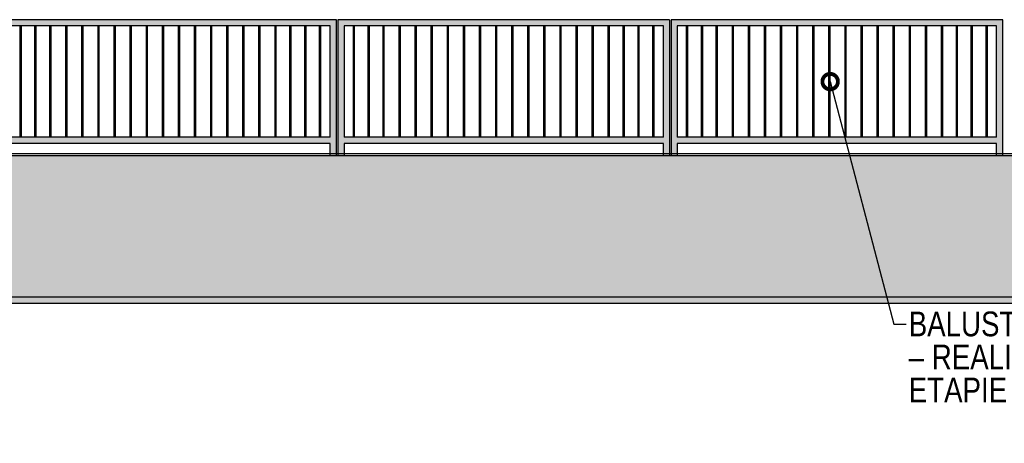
# Model space of a CAD drawing. Header units: millimetres. Extents: x 59331 to 112314, y -16110 to 34390.
# Tile 70 of 198: x 80322 to 81117, y -2668 to -2326. Entities that reach past the tile are written whole.
import ezdxf
from ezdxf import colors
from ezdxf.entities.mleader import LeaderData, LeaderLine
from ezdxf.math import Vec2, Vec3

# ---------------------------------------------------------------- set-up
doc = ezdxf.new("R2010")
doc.units = ezdxf.units.MM
for name, color, linetype in [('_HSA_HATCH ELEWACJA', 8, 'Continuous'), ('_HSA_OPIS', 43, 'Continuous'), ('_HSA_WIDOKOWE', 1, 'Continuous'), ('_HSA_WIDOKOWE_CIENKIE', 8, 'Continuous'), ('_HSA_ŚCIANY_DZIAŁOWE', 6, 'Continuous')]:
    doc.layers.add(name, color=color, linetype=linetype)
doc.layers.add('_HSA_POMOC', color=120, linetype='Continuous', plot=False)
doc.styles.add('ARIAL_100', font='Arial.ttf', dxfattribs={"width": 0.8, "height": 20})

# ---------------------------------------------------------------- blocks, each defined once
blk = doc.blocks.new('A$C040a93fc')
at = {"true_color": 0xfffffe}
h = blk.add_hatch(color=7, dxfattribs=at)
h.dxf.hatch_style = 1
h.paths.add_polyline_path([(1013.58, 0), (1018.58, 0), (1018.58, 10), (1276.58, 10), (1276.58, 0), (1281.58, 0), (1281.58, 110), (1013.58, 110)])
h.paths.add_polyline_path([(1018.58, 105), (1276.58, 105), (1276.58, 15), (1018.58, 15)], flags=16)
h = blk.add_hatch(color=7, dxfattribs=at)
h.dxf.hatch_style = 1
h.paths.add_polyline_path([(1282.81, 0), (1287.81, 0), (1287.81, 10), (1545.81, 10), (1545.81, 0), (1550.81, 0), (1550.81, 110), (1282.81, 110)])
h.paths.add_polyline_path([(1287.81, 105), (1545.81, 105), (1545.81, 15), (1287.81, 15)], flags=16)
h = blk.add_hatch(color=7, dxfattribs=at)
h.dxf.hatch_style = 1
h.paths.add_polyline_path([(1552.05, 0), (1557.05, 0), (1557.05, 10), (1815.05, 10), (1815.05, 0), (1820.05, 0), (1820.05, 110), (1552.05, 110)])
h.paths.add_polyline_path([(1557.05, 105), (1815.05, 105), (1815.05, 15), (1557.05, 15)], flags=16)
at = {"ltscale": 10}
for p, q in [((1550.81, 110), (1550.81, 0)), ((1276.58, 15), (1018.58, 15)), ((1276.58, 10), (1018.58, 10)), ((1545.81, 15), (1287.81, 15)), ((1545.81, 10), (1287.81, 10)), ((1815.05, 15), (1557.05, 15)), ((1815.05, 10), (1557.05, 10))]:
    blk.add_line(p, q, dxfattribs=at)
for points in [[(1281.58, 0), (1281.58, 110), (1013.58, 110), (1013.58, 0)], [(1276.58, 15), (1276.58, 105), (1018.58, 105), (1018.58, 15)], [(1550.81, 110), (1282.81, 110), (1282.81, 0)], [(1545.81, 15), (1545.81, 105), (1287.81, 105), (1287.81, 15)], [(1820.05, 0), (1820.05, 110), (1552.05, 110), (1552.05, 0)], [(1815.05, 15), (1815.05, 105), (1557.05, 105), (1557.05, 15)], [(1276.58, 0), (1276.58, 10)], [(1287.81, 10), (1287.81, 0)], [(1545.81, 0), (1545.81, 10)], [(1557.05, 10), (1557.05, 0)], [(1815.05, 0), (1815.05, 10)]]:
    blk.add_lwpolyline(points, dxfattribs=at)
at = {"layer": '_HSA_WIDOKOWE_CIENKIE'}
for p, q in [((1026.08, 15), (1026.08, 105)), ((1027.08, 15), (1027.08, 105)), ((1038.08, 15), (1038.08, 105)), ((1039.08, 15), (1039.08, 105)), ((1050.08, 15), (1050.08, 105)), ((1051.08, 15), (1051.08, 105)), ((1063.08, 15), (1063.08, 105)), ((1064.08, 15), (1064.08, 105)), ((1076.08, 15), (1076.08, 105)), ((1077.08, 15), (1077.08, 105)), ((1089.08, 15), (1089.08, 105)), ((1090.08, 15), (1090.08, 105)), ((1102.08, 15), (1102.08, 105)), ((1103.08, 15), (1103.08, 105)), ((1115.08, 15), (1115.08, 105)), ((1116.08, 15), (1116.08, 105)), ((1128.08, 15), (1128.08, 105)), ((1129.08, 15), (1129.08, 105)), ((1141.08, 15), (1141.08, 105)), ((1142.08, 15), (1142.08, 105)), ((1154.08, 15), (1154.08, 105)), ((1155.08, 15), (1155.08, 105)), ((1167.08, 15), (1167.08, 105)), ((1168.08, 15), (1168.08, 105)), ((1180.08, 15), (1180.08, 105)), ((1181.08, 15), (1181.08, 105)), ((1193.08, 15), (1193.08, 105)), ((1194.08, 15), (1194.08, 105)), ((1206.08, 15), (1206.08, 105)), ((1207.08, 15), (1207.08, 105)), ((1219.08, 15), (1219.08, 105)), ((1220.08, 15), (1220.08, 105)), ((1232.08, 15), (1232.08, 105)), ((1233.08, 15), (1233.08, 105)), ((1244.08, 15), (1244.08, 105)), ((1245.08, 15), (1245.08, 105)), ((1256.08, 15), (1256.08, 105)), ((1257.08, 15), (1257.08, 105)), ((1268.08, 15), (1268.08, 105)), ((1269.08, 15), (1269.08, 105)), ((1295.31, 15), (1295.31, 105)), ((1296.31, 15), (1296.31, 105)), ((1307.31, 15), (1307.31, 105)), ((1308.31, 15), (1308.31, 105)), ((1319.31, 15), (1319.31, 105)), ((1320.31, 15), (1320.31, 105)), ((1332.31, 15), (1332.31, 105)), ((1333.31, 15), (1333.31, 105)), ((1345.31, 15), (1345.31, 105)), ((1346.31, 15), (1346.31, 105)), ((1358.31, 15), (1358.31, 105)), ((1359.31, 15), (1359.31, 105)), ((1371.31, 15), (1371.31, 105)), ((1372.31, 15), (1372.31, 105)), ((1384.31, 15), (1384.31, 105)), ((1385.31, 15), (1385.31, 105)), ((1397.31, 15), (1397.31, 105)), ((1398.31, 15), (1398.31, 105)), ((1410.31, 15), (1410.31, 105)), ((1411.31, 15), (1411.31, 105)), ((1423.31, 15), (1423.31, 105)), ((1424.31, 15), (1424.31, 105)), ((1436.31, 15), (1436.31, 105)), ((1437.31, 15), (1437.31, 105)), ((1449.31, 15), (1449.31, 105)), ((1450.31, 15), (1450.31, 105)), ((1462.31, 15), (1462.31, 105)), ((1463.31, 15), (1463.31, 105)), ((1475.31, 15), (1475.31, 105)), ((1476.31, 15), (1476.31, 105)), ((1488.31, 15), (1488.31, 105)), ((1489.31, 15), (1489.31, 105)), ((1501.31, 15), (1501.31, 105)), ((1502.31, 15), (1502.31, 105)), ((1513.31, 15), (1513.31, 105)), ((1514.31, 15), (1514.31, 105)), ((1525.31, 15), (1525.31, 105)), ((1526.31, 15), (1526.31, 105)), ((1537.31, 15), (1537.31, 105)), ((1538.31, 15), (1538.31, 105)), ((1564.55, 15), (1564.55, 105)), ((1565.55, 15), (1565.55, 105)), ((1576.55, 15), (1576.55, 105)), ((1577.55, 15), (1577.55, 105)), ((1588.55, 15), (1588.55, 105)), ((1589.55, 15), (1589.55, 105)), ((1601.55, 15), (1601.55, 105)), ((1602.55, 15), (1602.55, 105)), ((1614.55, 15), (1614.55, 105)), ((1615.55, 15), (1615.55, 105)), ((1627.55, 15), (1627.55, 105)), ((1628.55, 15), (1628.55, 105)), ((1640.55, 15), (1640.55, 105)), ((1641.55, 15), (1641.55, 105)), ((1653.55, 15), (1653.55, 105)), ((1654.55, 15), (1654.55, 105)), ((1666.55, 15), (1666.55, 105)), ((1667.55, 15), (1667.55, 105)), ((1679.55, 15), (1679.55, 105)), ((1680.55, 15), (1680.55, 105)), ((1692.55, 15), (1692.55, 105)), ((1693.55, 15), (1693.55, 105)), ((1705.55, 15), (1705.55, 105)), ((1706.55, 15), (1706.55, 105)), ((1718.55, 15), (1718.55, 105)), ((1719.55, 15), (1719.55, 105)), ((1731.55, 15), (1731.55, 105)), ((1732.55, 15), (1732.55, 105)), ((1744.55, 15), (1744.55, 105)), ((1745.55, 15), (1745.55, 105)), ((1757.55, 15), (1757.55, 105)), ((1758.55, 15), (1758.55, 105)), ((1770.55, 15), (1770.55, 105)), ((1771.55, 15), (1771.55, 105)), ((1782.55, 15), (1782.55, 105)), ((1783.55, 15), (1783.55, 105)), ((1794.55, 15), (1794.55, 105)), ((1795.55, 15), (1795.55, 105)), ((1806.55, 15), (1806.55, 105)), ((1807.55, 15), (1807.55, 105))]:
    blk.add_line(p, q, dxfattribs=at)
blk = doc.blocks.new('_DotSmall')
at = {"color": 0, "linetype": 'ByBlock', "const_width": 0.5}
blk.add_lwpolyline([(-0.0625, 0, 1), (0.0625, 0, 1)], format="xyb", close=True, dxfattribs=at)

msp = doc.modelspace()

# ---------------------------------------------------------------- hatches: boundary and pattern name
at = {"layer": '_HSA_HATCH ELEWACJA', "true_color": 0xb8b8b8}
h = msp.add_hatch(color=9, dxfattribs=at)
h.dxf.hatch_style = 1
h.paths.add_polyline_path([(86614.33, -2435.69), (77196.33, -2435.69), (76446.6, -2534.69), (77265.83, -2549.69), (86614.33, -2549.69)])
at = {"layer": '_HSA_WIDOKOWE', "ltscale": 10}
h = msp.add_hatch(color=256, dxfattribs=at)
h.dxf.hatch_style = 1
h.paths.add_polyline_path([(76181.33, -2539.69), (76446.28, -2539.69), (77265.73, -2554.68), (88608.19, -2554.69), (88608.19, -2549.69), (77265.83, -2549.69), (76446.33, -2534.69), (76181.33, -2534.69)])

# ---------------------------------------------------------------- linework, layer by layer
at = {"layer": '_HSA_POMOC'}
msp.add_line((76431.33, -2433.69), (88358.19, -2433.69), dxfattribs=at)
at = {"layer": '_HSA_WIDOKOWE', "ltscale": 10}
msp.add_lwpolyline([(76181.33, -2539.69), (76446.28, -2539.69), (77265.73, -2554.68), (88608.19, -2554.69), (88608.19, -2549.69), (77265.83, -2549.69), (76446.33, -2534.69), (76181.33, -2534.69)], close=True, dxfattribs=at)
at = {"layer": '_HSA_ŚCIANY_DZIAŁOWE', "ltscale": 10}
msp.add_line((86739.33, -2435.69), (77326.33, -2435.69), dxfattribs=at)

# ---------------------------------------------------------------- block references
at = {"layer": '_HSA_WIDOKOWE', "ltscale": 10}
msp.add_blockref('A$C040a93fc', (79295.83, -2435.69), dxfattribs=at)

# ---------------------------------------------------------------- leaders
at = {"layer": '_HSA_OPIS'}
ml = msp.add_multileader_mtext('Standard', dxfattribs=at)
ml.set_content('BALUSTRADA\\P– REALIZACJA W ODRĘBNYM ETAPIE INWESTYCJI', color=256, style='ARIAL_100')
ml.set_leader_properties()
ml.set_arrow_properties(name='DOTSMALL')
ml.build(insert=Vec2(0, 0))
ml.multileader.update_dxf_attribs({"dogleg_length": 10, "arrow_head_size": 25})
ctx = ml.context
ctx.base_point, ctx.char_height, ctx.arrow_head_size, ctx.plane_origin = Vec3(81037.87, -2571.57), 20, 25, Vec3(80616.44, -1676.72)
notes = []
notes.append((ctx, [(1, (1, 1, 0), (81027.87, -2571.57), (1, 0), 10, [(0, [(80976.38, -2375.69)], 0, [])])]))
ctx.mtext.insert, ctx.mtext.rotation, ctx.mtext.width, ctx.mtext.defined_height, ctx.mtext.line_spacing_factor = Vec3(81039.87, -2561.4), -6.283185, 329.0821, 173.28, 0.8
for ctx, leaders in notes:
    for number, flags, end, landing, length, lines in leaders:
        leader = LeaderData()
        leader.index, (leader.has_last_leader_line, leader.has_dogleg_vector, leader.attachment_direction) = number, flags
        leader.last_leader_point, leader.dogleg_vector, leader.dogleg_length = Vec3(end), Vec3(landing), length
        for number, points, colour, breaks in lines:
            line = LeaderLine()
            line.index, line.vertices, line.color, line.breaks = number, Vec3.list(points), colors.encode_raw_color(colour), breaks
            leader.lines.append(line)
        ctx.leaders.append(leader)

doc.saveas('drawing.dxf')
